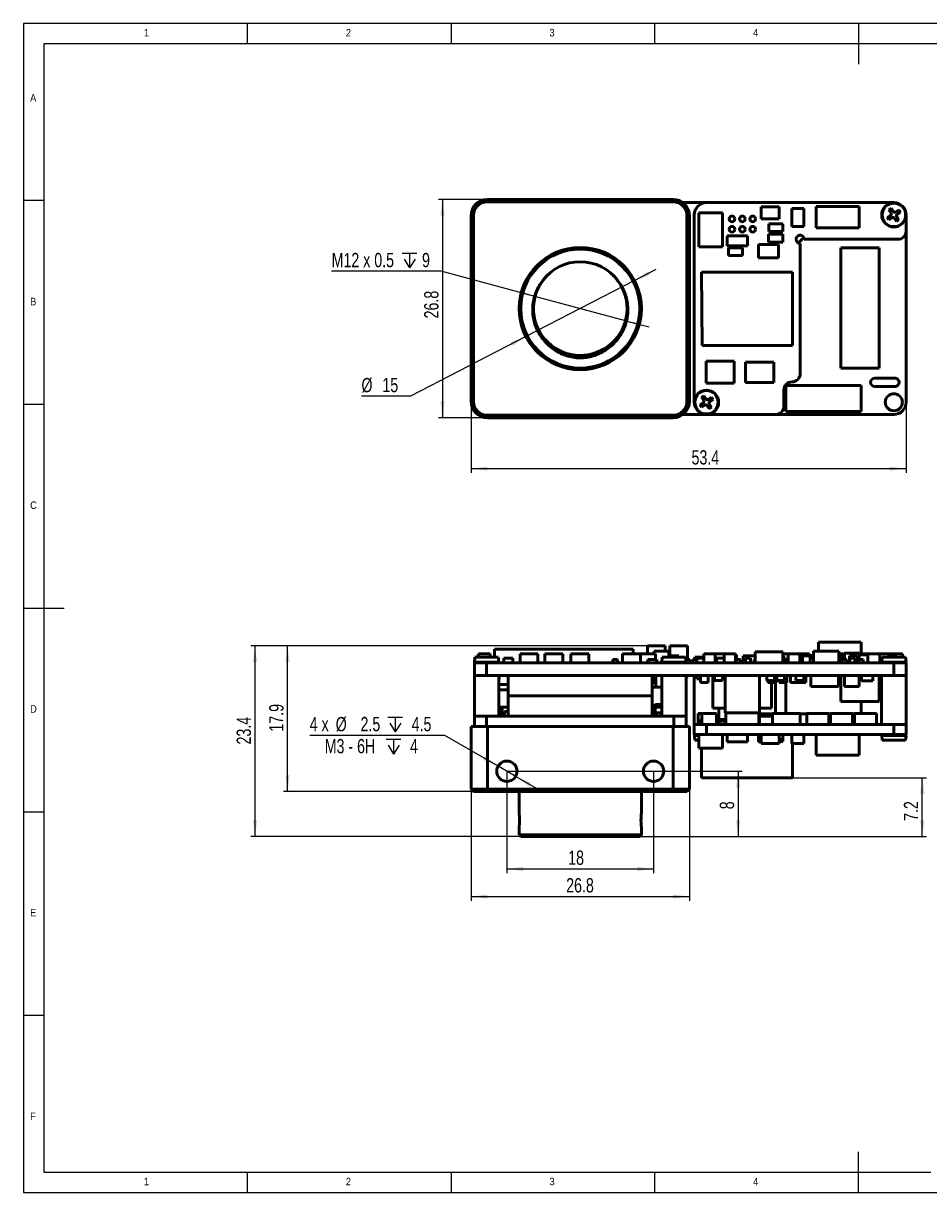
# Model space of a CAD drawing. Header units: millimetres. Extents: x 2 to 208, y 2 to 146.
# Tile 1 of 9: x 2 to 114, y 2 to 146. Entities that reach past the tile are written whole.
import ezdxf

# ---------------------------------------------------------------- set-up
doc = ezdxf.new("R2010")
doc.units = ezdxf.units.MM
doc.header["$LTSCALE"] = 0.5
doc.layers.add('DIM', color=82, linetype='Continuous')
doc.layers.add('TEXT', color=5, linetype='Continuous')
doc.layers.add('SOL', color=7, linetype='Continuous', lineweight=50)
doc.styles.add('SLDTEXTSTYLE1', font='GOTHIC.TTF', dxfattribs={"width": 0.913})
doc.styles.add('SLDTEXTSTYLE4', font='ARIALNI.TTF', dxfattribs={"width": 0.87})
doc.styles.add('SLDTEXTSTYLE5', font='ARIALN.TTF', dxfattribs={"width": 0.87})
doc.dimstyles.new('SLDDIMSTYLE0', dxfattribs={"dimtxt": 1.75, "dimasz": 2, "dimexe": 0, "dimexo": 0.0625, "dimgap": 0.4375, "dimtad": 2, "dimrnd": 1e-09, "dimzin": 12, "dimdsep": 46, "dimtxsty": 'SLDTEXTSTYLE4', "dimsah": 1, "dimcen": 0.09, "dimadec": 0, "dimazin": 3, "dimtfac": 1, "dimtofl": 0, "dimtmove": 0, "dimatfit": 3, "dimfxl": 1, "dimfrac": 2, "dimtolj": 1, "dimtzin": 12, "dimarcsym": 0})
doc.dimstyles.new('SLDDIMSTYLE1', dxfattribs={"dimtxt": 1.75, "dimasz": 2, "dimexe": 0, "dimexo": 0.0625, "dimgap": 0.4375, "dimtad": 0, "dimtih": 1, "dimtoh": 1, "dimdec": 1, "dimrnd": 1e-09, "dimzin": 12, "dimdsep": 46, "dimtxsty": 'SLDTEXTSTYLE4', "dimsah": 1, "dimcen": 0, "dimadec": 0, "dimazin": 3, "dimtfac": 1, "dimtmove": 0, "dimatfit": 3, "dimfxl": 1, "dimfrac": 2, "dimtolj": 1, "dimtzin": 12, "dimarcsym": 0})
doc.dimstyles.new('SLDDIMSTYLE2', dxfattribs={"dimtxt": 1.75, "dimasz": 2, "dimexe": 0, "dimexo": 0.0625, "dimgap": 0.4375, "dimtad": 2, "dimdec": 1, "dimrnd": 1e-09, "dimzin": 12, "dimdsep": 46, "dimtxsty": 'SLDTEXTSTYLE4', "dimsah": 1, "dimcen": 0.09, "dimadec": 0, "dimazin": 3, "dimtfac": 1, "dimtdec": 1, "dimtofl": 0, "dimtmove": 0, "dimatfit": 3, "dimfxl": 1, "dimfrac": 2, "dimtolj": 1, "dimtzin": 12, "dimarcsym": 0})
doc.dimstyles.new('SLDDIMSTYLE4', dxfattribs={"dimtxt": 1.75, "dimasz": 2, "dimexe": 0, "dimexo": 0.0625, "dimgap": 0.4375, "dimtad": 0, "dimtih": 1, "dimtoh": 1, "dimdec": 6, "dimrnd": 1e-09, "dimzin": 12, "dimdsep": 46, "dimtxsty": 'SLDTEXTSTYLE4', "dimsah": 1, "dimcen": 0, "dimadec": 0, "dimazin": 3, "dimtfac": 1, "dimtmove": 0, "dimatfit": 3, "dimfxl": 1, "dimfrac": 2, "dimtolj": 1, "dimtzin": 12, "dimarcsym": 0})
doc.dimstyles.new('SLDDIMSTYLE5', dxfattribs={"dimtxt": 1.75, "dimasz": 2, "dimexe": 0, "dimexo": 0.0625, "dimgap": 0.4375, "dimtad": 0, "dimtih": 1, "dimtoh": 1, "dimrnd": 1e-09, "dimzin": 12, "dimdsep": 46, "dimtxsty": 'SLDTEXTSTYLE4', "dimsah": 1, "dimcen": 0, "dimadec": 0, "dimazin": 3, "dimtfac": 1, "dimtmove": 0, "dimatfit": 3, "dimfxl": 1, "dimfrac": 2, "dimtolj": 1, "dimtzin": 12, "dimarcsym": 0})

# ---------------------------------------------------------------- blocks, each defined once
blk = doc.blocks.new('_D')
at = {"layer": 'DIM'}
for p, q in [((57.46, 52.01), (57.46, 38.33)), ((84.26, 52.01), (84.26, 38.33)), ((57.46, 38.83), (84.26, 38.83))]:
    blk.add_line(p, q, dxfattribs=at)
for points in [[(57.46, 38.83), (59.46, 38.58), (59.46, 39.08)], [(84.26, 38.83), (82.26, 39.08), (82.26, 38.58)]]:
    blk.add_solid(points, dxfattribs=at)
at = {"layer": 'DIM', "insert": (69.13, 41.09), "char_height": 1.75, "attachment_point": 1, "style": 'SLDTEXTSTYLE5'}
blk.add_mtext('26.8', dxfattribs=at)
blk = doc.blocks.new('SW_SYMBOL_HOLE_DEPTH')
at = {"layer": 'DIM', "color": 0}
for p, q in [((0, 437.5), (400, 437.5)), ((200, 437.5), (200, 37.5)), ((50, 277.5), (200, 37.5)), ((350, 277.5), (200, 37.5))]:
    blk.add_line(p, q, dxfattribs=at)
blk = doc.blocks.new('_D_1')
at = {"layer": 'DIM'}
for p, q in [((54.22, 58.62), (37.65, 58.62)), ((60.78, 54.84), (54.22, 58.62)), ((62.94, 53.59), (60.78, 54.84)), ((62.94, 53.59), (65.54, 52.09))]:
    blk.add_line(p, q, dxfattribs=at)
for points in [[(60.78, 54.84), (59.17, 56.05), (58.92, 55.62)], [(62.94, 53.59), (64.55, 52.37), (64.8, 52.8)]]:
    blk.add_solid(points, dxfattribs=at)
at = {"layer": 'DIM', "xscale": 0.0045117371, "yscale": 0.0045117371, "zscale": 0.0045117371}
for p in [(47.24, 58.87), (47.05, 56.16)]:
    blk.add_blockref('SW_SYMBOL_HOLE_DEPTH', p, dxfattribs=at)
at = {"layer": 'DIM', "char_height": 1.75, "attachment_point": 1, "style": 'SLDTEXTSTYLE5'}
for s, insert in [('4 x ', (37.65, 60.88)), ('%%c', (40.84, 60.87)), (' 2.5 ', (43.4, 60.88)), (' 4.5', (49.68, 60.88)), ('M3 - 6H ', (39.49, 58.17)), (' 4', (49.48, 58.17))]:
    blk.add_mtext(s, dxfattribs=dict(at, insert=insert))
blk = doc.blocks.new('_D_2')
at = {"layer": 'DIM'}
for p, q in [((61.86, 54.21), (90.75, 54.21)), ((90.25, 54.21), (90.25, 46.21)), ((78.16, 46.21), (90.75, 46.21))]:
    blk.add_line(p, q, dxfattribs=at)
for points in [[(90.25, 54.21), (90, 52.21), (90.5, 52.21)], [(90.25, 46.21), (90.5, 48.21), (90, 48.21)]]:
    blk.add_solid(points, dxfattribs=at)
at = {"layer": 'DIM', "insert": (87.99, 49.55), "char_height": 1.75, "attachment_point": 1, "rotation": 90, "style": 'SLDTEXTSTYLE5'}
blk.add_mtext('8', dxfattribs=at)
blk = doc.blocks.new('_D_3')
at = {"layer": 'DIM'}
for p, q in [((61.86, 54.21), (61.86, 41.72)), ((79.86, 54.21), (79.86, 41.72)), ((61.86, 42.22), (79.86, 42.22))]:
    blk.add_line(p, q, dxfattribs=at)
for points in [[(61.86, 42.22), (63.86, 41.97), (63.86, 42.47)], [(79.86, 42.22), (77.86, 42.47), (77.86, 41.97)]]:
    blk.add_solid(points, dxfattribs=at)
at = {"layer": 'DIM', "insert": (69.38, 44.48), "char_height": 1.75, "attachment_point": 1, "style": 'SLDTEXTSTYLE5'}
blk.add_mtext('18', dxfattribs=at)
blk = doc.blocks.new('_D_4')
at = {"layer": 'DIM'}
for p, q in [((79.12, 69.61), (34.43, 69.61)), ((34.93, 51.71), (34.93, 69.61)), ((59.46, 51.71), (34.43, 51.71))]:
    blk.add_line(p, q, dxfattribs=at)
for points in [[(34.93, 69.61), (34.68, 67.61), (35.18, 67.61)], [(34.93, 51.71), (35.18, 53.71), (34.68, 53.71)]]:
    blk.add_solid(points, dxfattribs=at)
at = {"layer": 'DIM', "insert": (32.68, 59.08), "char_height": 1.75, "attachment_point": 1, "rotation": 90, "style": 'SLDTEXTSTYLE5'}
blk.add_mtext('17.9', dxfattribs=at)
blk = doc.blocks.new('_D_5')
at = {"layer": 'DIM'}
for p, q in [((79.12, 69.61), (30.44, 69.61)), ((30.94, 46.21), (30.94, 69.61)), ((63.56, 46.21), (30.44, 46.21))]:
    blk.add_line(p, q, dxfattribs=at)
for points in [[(30.94, 69.61), (30.69, 67.61), (31.19, 67.61)], [(30.94, 46.21), (31.19, 48.21), (30.69, 48.21)]]:
    blk.add_solid(points, dxfattribs=at)
at = {"layer": 'DIM', "insert": (28.68, 57.5), "char_height": 1.75, "attachment_point": 1, "rotation": 90, "style": 'SLDTEXTSTYLE5'}
blk.add_mtext('23.4', dxfattribs=at)
blk = doc.blocks.new('_D_6')
at = {"layer": 'DIM'}
for p, q in [((96.91, 53.42), (113.35, 53.42)), ((112.85, 46.21), (112.85, 53.42)), ((78.16, 46.21), (113.35, 46.21))]:
    blk.add_line(p, q, dxfattribs=at)
for points in [[(112.85, 53.42), (112.6, 51.42), (113.1, 51.42)], [(112.85, 46.21), (113.1, 48.21), (112.6, 48.21)]]:
    blk.add_solid(points, dxfattribs=at)
at = {"layer": 'DIM', "insert": (110.59, 48.12), "char_height": 1.75, "attachment_point": 1, "rotation": 90, "style": 'SLDTEXTSTYLE5'}
blk.add_mtext('7.2', dxfattribs=at)
blk = doc.blocks.new('_D_10')
at = {"layer": 'DIM'}
for p, q in [((59.46, 124.4), (53.45, 124.4)), ((53.95, 124.4), (53.95, 97.6)), ((59.46, 97.6), (53.45, 97.6))]:
    blk.add_line(p, q, dxfattribs=at)
for points in [[(53.95, 124.4), (53.7, 122.4), (54.2, 122.4)], [(53.95, 97.6), (54.2, 99.6), (53.7, 99.6)]]:
    blk.add_solid(points, dxfattribs=at)
at = {"layer": 'DIM', "insert": (51.7, 109.79), "char_height": 1.75, "attachment_point": 1, "rotation": 90, "style": 'SLDTEXTSTYLE5'}
blk.add_mtext('26.8', dxfattribs=at)
blk = doc.blocks.new('_D_11')
at = {"layer": 'DIM'}
for p, q in [((53.78, 115.57), (40.34, 115.57)), ((65.3, 112.49), (53.78, 115.57)), ((76.41, 109.51), (65.3, 112.49)), ((76.41, 109.51), (79.31, 108.74))]:
    blk.add_line(p, q, dxfattribs=at)
for start, end in [(143.0889, 169.9728), (340.0333, 36.5)]:
    blk.add_arc((70.86, 111), 5.75, start, end, dxfattribs=at)
for points in [[(65.3, 112.49), (63.44, 113.25), (63.31, 112.76)], [(76.41, 109.51), (78.28, 108.75), (78.41, 109.24)]]:
    blk.add_solid(points, dxfattribs=at)
at = {"layer": 'DIM', "xscale": 0.0045117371, "yscale": 0.0045117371, "zscale": 0.0045117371}
blk.add_blockref('SW_SYMBOL_HOLE_DEPTH', (49, 115.82), dxfattribs=at)
at = {"layer": 'DIM', "char_height": 1.75, "attachment_point": 1, "style": 'SLDTEXTSTYLE5'}
for s, insert in [('M12 x 0.5', (40.34, 117.83)), ('9', (51.44, 117.83))]:
    blk.add_mtext(s, dxfattribs=dict(at, insert=insert))
blk = doc.blocks.new('_D_12')
at = {"layer": 'DIM'}
for p, q in [((77.52, 114.44), (80.19, 115.82)), ((77.52, 114.44), (64.19, 107.56)), ((64.19, 107.56), (50.01, 100.23)), ((50.01, 100.23), (44, 100.23))]:
    blk.add_line(p, q, dxfattribs=at)
for points in [[(77.52, 114.44), (79.41, 115.14), (79.18, 115.58)], [(64.19, 107.56), (62.3, 106.86), (62.53, 106.42)]]:
    blk.add_solid(points, dxfattribs=at)
at = {"layer": 'DIM', "char_height": 1.75, "attachment_point": 1, "style": 'SLDTEXTSTYLE5'}
for s, insert in [('%%c', (44, 102.48)), ('15', (46.57, 102.49))]:
    blk.add_mtext(s, dxfattribs=dict(at, insert=insert))
blk = doc.blocks.new('_D_13')
at = {"layer": 'DIM'}
for p, q in [((57.46, 99.6), (57.46, 90.85)), ((110.86, 99.5), (110.86, 90.85)), ((110.86, 91.35), (57.46, 91.35))]:
    blk.add_line(p, q, dxfattribs=at)
for points in [[(57.46, 91.35), (59.46, 91.1), (59.46, 91.6)], [(110.86, 91.35), (108.86, 91.6), (108.86, 91.1)]]:
    blk.add_solid(points, dxfattribs=at)
at = {"layer": 'DIM', "insert": (84.52, 93.61), "char_height": 1.75, "attachment_point": 1, "style": 'SLDTEXTSTYLE5'}
blk.add_mtext('53.4', dxfattribs=at)

msp = doc.modelspace()

# ---------------------------------------------------------------- linework, layer by layer
at = {"layer": 'SOL'}
for p, q in [((59.4578616, 124.399495), (59.4578616, 124.099495)), ((59.4578616, 124.399495), (82.2578616, 124.399495)), ((82.2578616, 124.099495), (59.4578616, 124.099495)), ((82.2578616, 124.399495), (82.2578616, 124.099495)), ((86.3567061, 123.999495), (83.4578616, 123.999495)), ((86.3578616, 123.999495), (109.3578616, 123.999495)), ((93.05746, 122.0172969), (93.05746, 123.4672965)), ((93.05746, 123.4672965), (95.2574606, 123.4672965)), ((95.2574606, 123.4672965), (95.2574606, 122.0172969)), ((99.8343617, 123.5296952), (105.0921617, 123.5296952)), ((99.8343617, 120.8880952), (99.8343617, 123.5296952)), ((105.0921617, 123.5296952), (105.0921617, 120.8880952)), ((57.4578616, 99.599495), (57.4578616, 122.399495)), ((57.4578616, 122.399495), (57.7578616, 122.399495)), ((57.7578616, 122.399495), (57.7578616, 99.599495)), ((83.9578616, 99.599495), (83.9578616, 122.399495)), ((84.2578616, 122.399495), (83.9578616, 122.399495)), ((84.2578616, 122.399495), (84.2578616, 99.599495)), ((84.8578616, 99.499495), (84.8578616, 122.499495)), ((85.4176657, 118.5594978), (85.4176657, 122.7594996)), ((85.4176657, 122.7594996), (88.317665, 122.7594996)), ((88.317665, 122.7594996), (88.317665, 118.5594978)), ((95.2574606, 122.0172969), (93.05746, 122.0172969)), ((96.8360631, 123.2834935), (98.2860627, 123.2834935)), ((96.8360631, 121.0834928), (96.8360631, 123.2834935)), ((98.2860627, 123.2834935), (98.2860627, 121.0834928)), ((108.5532874, 122.1769113), (108.9551285, 122.4394445)), ((108.7392484, 121.8922738), (108.5532874, 122.1769113)), ((109.1410895, 122.154807), (108.7392484, 121.8922738)), ((108.7506403, 123.1181083), (109.0352778, 123.3040693)), ((109.0131735, 122.7162671), (108.7506403, 123.1181083)), ((108.9422511, 122.0249007), (108.7562901, 122.3095382)), ((108.8832673, 122.9151056), (109.1679047, 123.1010666)), ((109.0352778, 123.3040693), (109.297811, 122.9022281)), ((109.6804454, 121.6949208), (109.4179122, 122.096762)), ((109.832456, 122.0838845), (109.5478185, 121.8979235)), ((109.5746337, 122.8441831), (109.9764748, 123.1067163)), ((109.7025497, 122.282723), (109.9650829, 121.8808818)), ((110.1624359, 122.8220788), (109.7605947, 122.5595456)), ((109.7734721, 122.9740894), (109.9594331, 122.6894519)), ((109.9764748, 123.1067163), (110.1624359, 122.8220788)), ((110.8578616, 122.499495), (110.8578616, 120.499495)), ((94.018664, 121.3884968), (94.018664, 120.4384962)), ((95.7186657, 121.3884968), (94.018664, 121.3884968)), ((95.7186657, 120.4384962), (95.7186657, 121.3884968)), ((98.2860627, 121.0834928), (96.8360631, 121.0834928)), ((105.0921617, 120.8880952), (99.8343617, 120.8880952)), ((109.9650829, 121.8808818), (109.6804454, 121.6949208)), ((88.8942614, 119.9382959), (91.3942615, 119.9382959)), ((88.8942614, 118.6882958), (88.8942614, 119.9382959)), ((91.3942615, 119.9382959), (91.3942615, 118.6882958)), ((93.9682594, 119.1684957), (93.9682594, 120.1184964)), ((93.9682594, 120.1184964), (95.7182585, 120.1184964)), ((95.7182585, 119.1684957), (93.9682594, 119.1684957)), ((94.018664, 120.4384962), (95.7186657, 120.4384962)), ((95.7182585, 120.1184964), (95.7182585, 119.1684957)), ((97.6386783, 119.04994), (98.3074167, 119.7186784)), ((109.8578616, 119.499495), (98.3578616, 119.499495)), ((110.8578616, 99.499495), (110.8578616, 120.499495)), ((88.317665, 118.5594978), (85.4176657, 118.5594978)), ((91.3942615, 118.6882958), (88.8942614, 118.6882958)), ((90.7656627, 118.4420971), (89.0656611, 118.4420971)), ((89.0656611, 118.4420971), (89.0656611, 117.4920965)), ((90.7656627, 117.4920965), (90.7656627, 118.4420971)), ((92.7304621, 118.8432963), (95.1788646, 118.8432963)), ((92.7304621, 117.2432945), (92.7304621, 118.8432963)), ((95.1788646, 118.8432963), (95.1788646, 117.2432945)), ((97.8578616, 118.999495), (97.8578616, 102.999495)), ((102.8583765, 103.7011865), (102.8583778, 118.4511843)), ((102.8583778, 118.4511843), (107.5562944, 118.4511849)), ((107.5562944, 118.4511849), (107.5562944, 103.7030839)), ((89.0656611, 117.4920965), (90.7656627, 117.4920965)), ((95.1788646, 117.2432945), (92.7304621, 117.2432945)), ((85.755462, 115.4816965), (96.906062, 115.4562965)), ((85.806262, 106.4646965), (85.755462, 115.4816965)), ((96.906062, 115.4562965), (96.906062, 106.4646965)), ((96.906062, 106.4646965), (85.806262, 106.4646965)), ((86.3360622, 104.5596923), (86.3360622, 101.8596927)), ((89.7360605, 104.5596923), (86.3360622, 104.5596923)), ((89.7360605, 101.8596927), (89.7360605, 104.5596923)), ((91.160259, 104.4288942), (91.160259, 101.9396942)), ((91.160259, 104.4288942), (94.640059, 104.4288942)), ((94.640059, 104.4288942), (94.640059, 101.9396942)), ((107.5581918, 103.7011865), (102.8583765, 103.7011865)), ((107.5562944, 103.7030839), (107.5581918, 103.7011865)), ((91.160259, 101.9396942), (94.640059, 101.9396942)), ((109.5083777, 102.4499861), (107.0083776, 102.4499861)), ((86.3360622, 101.8596927), (89.7360605, 101.8596927)), ((95.8578616, 100.999495), (95.8578616, 98.999495)), ((96.1009764, 101.5463862), (96.1009764, 98.346385)), ((105.3509757, 101.5463862), (96.1009764, 101.5463862)), ((105.3509757, 98.346385), (105.3509757, 101.5463862)), ((107.0083776, 101.4499881), (109.5083777, 101.4499881)), ((57.7578616, 99.599495), (57.4578616, 99.599495)), ((83.9578616, 99.599495), (84.2578616, 99.599495)), ((85.5532874, 99.1769113), (85.9551285, 99.4394445)), ((85.7392484, 98.8922738), (85.5532874, 99.1769113)), ((86.1410895, 99.154807), (85.7392484, 98.8922738)), ((85.7506403, 100.1181083), (86.0352778, 100.3040693)), ((86.0131735, 99.7162671), (85.7506403, 100.1181083)), ((85.9422511, 99.0249007), (85.7562901, 99.3095382)), ((85.8832673, 99.9151056), (86.1679047, 100.1010666)), ((86.0352778, 100.3040693), (86.297811, 99.9022281)), ((86.6804454, 98.6949208), (86.4179122, 99.096762)), ((86.832456, 99.0838845), (86.5478185, 98.8979235)), ((86.5746337, 99.8441831), (86.9764748, 100.1067163)), ((86.7025497, 99.282723), (86.9650829, 98.8808818)), ((87.1624359, 99.8220788), (86.7605947, 99.5595456)), ((86.7734721, 99.9740894), (86.9594331, 99.6894519)), ((86.9764748, 100.1067163), (87.1624359, 99.8220788)), ((59.4578616, 97.899495), (82.2578616, 97.899495)), ((59.4578616, 97.899495), (59.4578616, 97.599495)), ((82.2578616, 97.599495), (59.4578616, 97.599495)), ((82.2578616, 97.899495), (82.2578616, 97.599495)), ((83.4578616, 97.999495), (86.3567126, 97.999495)), ((94.8578616, 97.999495), (86.3578616, 97.999495)), ((86.9650829, 98.8808818), (86.6804454, 98.6949208)), ((94.8578616, 97.999495), (109.3578616, 97.999495)), ((96.1009764, 98.346385), (105.3509757, 98.346385)), ((77.3536564, 69.2097406), (60.3500556, 69.2097406)), ((60.3500556, 69.2097406), (60.3500556, 68.2097414)), ((77.3536564, 69.2097406), (77.3536564, 68.6097418)), ((79.1152061, 69.6097423), (79.1152061, 68.6097418)), ((81.2996061, 69.6097423), (79.1152061, 69.6097423)), ((81.7305911, 68.9597411), (79.9305896, 68.9597411)), ((79.9305896, 68.9597411), (79.9305896, 68.6097418)), ((81.2996061, 68.9597411), (81.2996061, 69.6097423)), ((81.7305911, 68.9597411), (81.7305911, 68.2097414)), ((84.0441664, 69.6097423), (81.8597664, 69.6097423)), ((81.8597664, 69.6097423), (81.8597664, 68.2097414)), ((84.0441664, 67.9097406), (84.0441664, 69.6097423)), ((102.5811742, 68.9597411), (99.4811753, 68.9597411)), ((99.4811753, 68.9597411), (99.4811753, 67.5097414)), ((105.3460775, 70.0497414), (100.0882775, 70.0497414)), ((100.0882775, 70.0497414), (100.0882775, 68.9597411)), ((102.5811742, 68.9597411), (102.5811742, 67.5097414)), ((105.3460775, 68.6097418), (105.3460775, 70.0497414)), ((57.8578616, 67.5097414), (57.8578616, 65.9634148)), ((59.3578616, 67.5097414), (57.8578616, 67.5097414)), ((57.9191037, 68.2097414), (57.867373, 67.618457)), ((57.867373, 67.618457), (60.8483502, 67.618457)), ((60.7966195, 68.2097414), (57.9191037, 68.2097414)), ((58.3502461, 68.3597423), (58.157756, 68.3597423)), ((58.157756, 68.3597423), (58.157756, 68.2097414)), ((59.8002458, 68.6097418), (58.3502461, 68.6097418)), ((58.3502461, 68.6097418), (58.3502461, 68.2097414)), ((59.3578616, 65.9634148), (59.3578616, 67.5097414)), ((109.3578616, 67.5097414), (59.3578616, 67.5097414)), ((59.8002458, 68.6097418), (59.8002458, 68.2097414)), ((60.8483502, 67.618457), (60.7966195, 68.2097414)), ((61.4747481, 68.1097402), (62.5747459, 68.1097402)), ((61.4747481, 67.5097414), (61.4747481, 68.1097402)), ((62.5747459, 68.1097402), (62.5747459, 67.5097414)), ((65.6716528, 68.6097418), (63.4716522, 68.6097418)), ((63.4716522, 68.6097418), (63.4716522, 67.5097414)), ((65.6716528, 68.6097418), (65.6716528, 67.5097414)), ((68.7030631, 68.6097418), (66.5030624, 68.6097418)), ((66.5030624, 68.6097418), (66.5030624, 67.5097414)), ((68.7030631, 68.6097418), (68.7030631, 67.5097414)), ((71.8924628, 68.6097418), (69.6924621, 68.6097418)), ((69.6924621, 68.6097418), (69.6924621, 67.5097414)), ((71.8924628, 68.6097418), (71.8924628, 67.5097414)), ((75.4494794, 67.9097406), (74.8494806, 67.9097406)), ((74.8494806, 67.5097414), (74.8494806, 67.9097406)), ((75.4494794, 67.9097406), (75.4494794, 67.5097414)), ((78.2465811, 68.6097418), (76.0465805, 68.6097418)), ((76.0465805, 68.6097418), (76.0465805, 67.5097414)), ((80.0815929, 68.6097418), (78.2465811, 68.6097418)), ((78.2465811, 68.6097418), (78.2465811, 67.5097414)), ((80.2596748, 67.9097406), (79.159677, 67.9097406)), ((79.159677, 67.9097406), (79.159677, 67.5097414)), ((80.0815929, 67.9097406), (80.0815929, 68.6097418)), ((80.0815942, 68.6097418), (80.0815929, 68.6097418)), ((80.0815942, 68.6097418), (80.0815946, 67.9097406)), ((80.2596748, 67.9097406), (80.2596748, 67.5097414)), ((80.9191037, 68.2097414), (80.867373, 67.618457)), ((80.867373, 67.618457), (83.8483502, 67.618457)), ((83.7966195, 68.2097414), (80.9191037, 68.2097414)), ((82.94382, 68.3597423), (81.9938194, 68.3597423)), ((81.9938194, 68.3597423), (81.9938194, 68.2097414)), ((82.94382, 68.3597423), (82.94382, 68.2097414)), ((83.8483502, 67.618457), (83.7966195, 68.2097414)), ((84.325372, 67.9097406), (83.8228662, 67.9097406)), ((84.325372, 67.9097406), (84.325372, 67.5097414)), ((85.1547179, 67.9097406), (84.6673364, 67.9097406)), ((84.6673364, 67.5097414), (84.6673364, 67.9097406)), ((84.9191037, 68.2097414), (84.892857, 67.9097406)), ((86.0378501, 68.2097414), (84.9191037, 68.2097414)), ((85.1547179, 68.1097402), (86.0378501, 68.1097402)), ((85.1547179, 67.5097414), (85.1547179, 68.1097402)), ((87.4378524, 68.6097418), (86.0378501, 68.6097418)), ((86.0378501, 68.6097418), (86.0378501, 67.5097414)), ((87.4378524, 68.6097418), (87.4378524, 67.5097414)), ((87.4378524, 68.6097418), (88.517224, 68.6097418)), ((87.4378524, 68.1097402), (87.5875792, 68.1097402)), ((87.5875792, 68.1097402), (88.517224, 68.1097402)), ((87.5875792, 67.5097414), (87.5875792, 68.1097402)), ((89.9172263, 68.6097418), (88.517224, 68.6097418)), ((88.517224, 68.6097418), (88.517224, 67.5097414)), ((89.9172263, 68.6097418), (89.9172263, 67.5097414)), ((90.0346151, 68.509742), (89.9172263, 68.509742)), ((89.9457788, 67.9097406), (89.9172263, 67.9097406)), ((89.9457788, 67.8097408), (89.9172263, 67.8097408)), ((89.9457788, 67.5097414), (89.9457788, 67.9097406)), ((90.5457776, 67.9097406), (89.9457788, 67.9097406)), ((90.0346151, 67.9097406), (90.0346151, 68.509742)), ((90.5457776, 67.9097406), (90.5457776, 67.5097414)), ((90.8845769, 68.3597423), (90.869977, 68.3597423)), ((90.869977, 68.3597423), (90.869977, 67.5097414)), ((92.3345325, 68.3597423), (90.8845769, 68.3597423)), ((90.8845769, 68.3597423), (90.8845769, 67.5097414)), ((91.140397, 67.5097414), (91.140397, 68.1097402)), ((91.140397, 68.1097402), (91.7403958, 68.1097402)), ((91.7403958, 67.5097414), (91.7403958, 68.1097402)), ((92.3345325, 67.9097406), (92.2035798, 67.9097406)), ((92.2035798, 67.5097414), (92.2035798, 67.9097406)), ((92.3345325, 68.8597413), (92.3345325, 67.5097414)), ((95.7345308, 68.8597413), (92.3345325, 68.8597413)), ((95.7345308, 68.8597413), (95.7345308, 67.5097414)), ((95.745977, 68.509742), (95.7345308, 68.509742)), ((95.8591771, 68.3597423), (95.7345308, 68.3597423)), ((95.7345784, 67.9097406), (95.7345308, 67.9097406)), ((95.7345784, 67.9097406), (95.7345784, 67.5097414)), ((95.745977, 68.6097418), (95.745977, 68.3597423)), ((95.745977, 68.6097418), (96.3645856, 68.6097418)), ((95.8591771, 68.3597423), (95.8591771, 67.5097414)), ((95.8699772, 68.3597423), (95.8591771, 68.3597423)), ((95.8699772, 68.3597423), (95.8699772, 67.5097414)), ((95.9813779, 67.9097406), (95.8699772, 67.9097406)), ((96.1959848, 67.9097406), (95.9813779, 67.9097406)), ((95.9813779, 67.9097406), (95.9813779, 67.5097414)), ((96.1959848, 67.5097414), (96.1959848, 68.1097402)), ((96.1959848, 68.1097402), (96.3645856, 68.1097402)), ((96.3645856, 68.6097418), (96.3645856, 67.5097414)), ((97.8145852, 68.6097418), (96.3645856, 68.6097418)), ((99.0165752, 68.6097418), (97.8145852, 68.6097418)), ((97.8145852, 68.6097418), (97.8145852, 67.5097414)), ((98.1413108, 68.3597423), (97.8145852, 68.3597423)), ((98.1413108, 67.9097406), (97.8145852, 67.9097406)), ((99.0913115, 68.3597423), (98.1413108, 68.3597423)), ((98.1413108, 68.3597423), (98.1413108, 67.5097414)), ((99.0165765, 68.6097418), (99.0165752, 68.6097418)), ((99.0165752, 68.3597423), (99.0165752, 68.6097418)), ((99.0165765, 68.6097418), (99.0165766, 68.3597423)), ((99.4811753, 68.4097422), (99.0165766, 68.4097422)), ((99.0913115, 68.3597423), (99.0913115, 67.5097414)), ((99.0913115, 68.1097402), (99.4811753, 68.1097402)), ((102.7503768, 68.6097418), (102.5811742, 68.6097418)), ((102.7503768, 68.6097418), (103.2903766, 68.6097418)), ((102.7503768, 68.6097418), (102.7503768, 67.5097414)), ((102.9781541, 67.5097414), (102.9781541, 67.9097406)), ((103.5781529, 67.9097406), (102.9781541, 67.9097406)), ((103.2903766, 68.509742), (103.047378, 68.509742)), ((103.047378, 68.509742), (103.047378, 67.9097406)), ((103.2903766, 68.6997416), (105.0903781, 68.6997416)), ((103.2903766, 68.6997416), (103.2903766, 67.9097406)), ((103.5781529, 67.9097406), (103.5781529, 67.5097414)), ((104.8583765, 68.3597423), (103.9083759, 68.3597423)), ((103.9083759, 68.3597423), (103.9083759, 67.5097414)), ((103.9582052, 68.1097402), (104.558204, 68.1097402)), ((103.9582052, 67.5097414), (103.9582052, 68.1097402)), ((104.558204, 67.5097414), (104.558204, 68.1097402)), ((104.8583765, 68.3597423), (104.8583765, 67.5097414)), ((104.9685602, 67.5097414), (104.9685602, 67.9097406)), ((105.568559, 67.9097406), (104.9685602, 67.9097406)), ((105.0903781, 68.6997416), (105.0903781, 67.9097406)), ((106.146178, 68.509742), (105.0903781, 68.509742)), ((106.1770532, 68.6097418), (105.1163766, 68.6097418)), ((105.1163766, 68.6097418), (105.1163766, 68.509742)), ((105.568559, 67.9097406), (105.568559, 67.5097414)), ((106.146178, 68.509742), (106.146178, 67.5097414)), ((106.1770532, 68.6097418), (106.1770532, 67.5097414)), ((107.6270528, 68.6097418), (106.1770532, 68.6097418)), ((107.6270528, 68.6097418), (110.413976, 68.6097418)), ((107.6270528, 68.6097418), (107.6270528, 67.5097414)), ((107.6270528, 68.1097402), (107.9103547, 68.1097402)), ((107.9191037, 68.2097414), (107.867373, 67.618457)), ((107.867373, 67.618457), (110.8483502, 67.618457)), ((107.9153755, 67.5240928), (107.9153755, 67.5097414)), ((110.7966195, 68.2097414), (107.9191037, 68.2097414)), ((108.5899183, 68.2897423), (108.5899183, 68.2097414)), ((108.5899259, 68.2897423), (108.5899183, 68.2897423)), ((108.5899259, 68.2097414), (108.5899259, 68.2897423)), ((109.7075386, 68.2897423), (108.5899259, 68.2897423)), ((109.3578616, 67.5097414), (109.3578616, 65.9634148)), ((110.8578616, 67.5097414), (109.3578616, 67.5097414)), ((109.7075386, 68.2897423), (109.7075386, 68.2097414)), ((110.413976, 68.2097414), (110.413976, 68.6097418)), ((110.8483502, 67.618457), (110.7966195, 68.2097414)), ((110.8578616, 65.9634148), (110.8578616, 67.5097414)), ((57.8578616, 65.9634148), (57.8578616, 60.9634148)), ((57.8578616, 65.9634148), (59.3578616, 65.9634148)), ((109.3578616, 65.9634148), (59.3578616, 65.9634148)), ((60.8578616, 60.9634148), (60.8578616, 65.9634148)), ((60.8578616, 65.5634166), (60.9185035, 65.5634166)), ((60.8578616, 64.8634159), (62.0078621, 64.8634159)), ((60.9185035, 65.9634158), (60.9185035, 65.5634166)), ((62.0078621, 63.4634158), (62.0078621, 65.9634168)), ((79.6798587, 65.9634168), (79.6798587, 63.4634158)), ((79.6798587, 65.5634166), (79.7953999, 65.5634166)), ((79.7560557, 65.1134149), (79.7560557, 65.5634166)), ((79.7560557, 65.1134149), (80.1218003, 65.1134149)), ((79.7953999, 65.9634158), (79.7953999, 65.5634166)), ((80.1218003, 65.9634163), (80.1218003, 64.5134167)), ((80.8578616, 65.9634148), (80.8578616, 60.9634148)), ((83.8578616, 60.9634148), (83.8578616, 65.9634148)), ((83.8578616, 65.7094158), (83.9443841, 65.7094158)), ((83.9443841, 65.9634158), (83.9443841, 65.7094158)), ((84.8578616, 65.9634148), (84.8578616, 59.9634148)), ((85.1720742, 65.5634166), (85.1720742, 65.9634158)), ((85.1720742, 65.5634166), (85.6305763, 65.5634166)), ((85.6305763, 65.9634157), (85.6305763, 65.1134149)), ((85.6305763, 65.1134149), (86.5805769, 65.1134149)), ((86.5805769, 65.9634157), (86.5805769, 65.1134149)), ((87.1215755, 61.9634181), (87.1215755, 65.9634178)), ((87.3577758, 65.9634159), (87.3577758, 65.3634171)), ((88.3077765, 65.3634171), (87.3577758, 65.3634171)), ((88.3077765, 65.9634159), (88.3077765, 65.3634171)), ((88.6577783, 61.3634168), (88.6577783, 65.9634178)), ((92.8577801, 65.9634178), (92.8577801, 61.3634168)), ((93.7489769, 65.9634159), (93.7489769, 65.3634171)), ((94.6989775, 65.3634171), (93.7489769, 65.3634171)), ((93.8670913, 65.3634171), (93.8670913, 65.1134149)), ((93.8670913, 65.1134149), (94.817092, 65.1134149)), ((94.3351755, 65.1134149), (94.3351755, 61.9634181)), ((94.6989775, 65.9634159), (94.6989775, 65.3634171)), ((94.817092, 65.9634157), (94.817092, 65.1134149)), ((94.8353354, 65.9634177), (94.8353354, 61.3134133)), ((94.9878608, 65.9634159), (94.9878608, 65.3634171)), ((95.9378615, 65.3634171), (94.9878608, 65.3634171)), ((95.2703659, 65.3634171), (95.2703659, 65.1134149)), ((95.2703659, 65.1134149), (96.2203665, 65.1134149)), ((95.9378615, 65.9634159), (95.9378615, 65.3634171)), ((96.1009764, 61.3134133), (96.1009764, 65.1134149)), ((96.2203665, 65.9634157), (96.2203665, 65.1134149)), ((96.6571825, 65.9634157), (96.6571825, 65.1134149)), ((97.8946172, 65.1134149), (96.6571825, 65.1134149)), ((97.3399765, 65.9634159), (97.3399765, 65.3634171)), ((98.2899771, 65.3634171), (97.3399765, 65.3634171)), ((97.8946172, 65.3634171), (97.8946172, 65.1134149)), ((98.5663685, 65.1134149), (97.8946172, 65.1134149)), ((98.2899771, 65.9634159), (98.2899771, 65.3634171)), ((98.5663685, 65.1134149), (98.5663685, 65.9634157)), ((99.162978, 65.9634162), (99.162978, 64.6134163)), ((99.162978, 64.6134163), (102.5629763, 64.6134163)), ((102.5629763, 65.9634162), (102.5629763, 64.6134163)), ((102.8583778, 62.7634155), (102.8583778, 65.9634167)), ((103.3157768, 65.9634162), (103.3157768, 64.6134163)), ((105.1157782, 64.6134163), (103.3157768, 64.6134163)), ((105.1157782, 65.9634162), (105.1157782, 64.6134163)), ((105.3953769, 65.3134145), (105.3953769, 65.9634157)), ((105.3953769, 65.3134145), (106.7953792, 65.3134145)), ((106.7953792, 65.9634157), (106.7953792, 65.3134145)), ((107.5562944, 65.9634167), (107.5562944, 62.7634155)), ((107.5581918, 65.9634167), (107.5581918, 62.7634155)), ((107.8578616, 65.9634148), (107.8578616, 59.9634148)), ((109.3578616, 65.9634148), (110.8578616, 65.9634148)), ((110.8578616, 59.9634148), (110.8578616, 65.9634148)), ((60.8578616, 64.2134172), (62.0078621, 64.2134172)), ((62.0078621, 63.4634158), (79.6798587, 63.4634158)), ((79.6798587, 63.4634145), (62.0078621, 63.4634145)), ((62.0078621, 60.9634134), (62.0078621, 63.4634145)), ((79.6798587, 64.5134167), (80.1218003, 64.5134167)), ((79.6798587, 60.9634134), (79.6798587, 63.4634145)), ((80.1218003, 64.5134167), (80.8578616, 64.5134167)), ((60.9968602, 60.9634138), (60.9968602, 62.0634141)), ((61.2568618, 62.0634141), (60.9968602, 62.0634141)), ((61.2568618, 62.0634141), (61.2568618, 60.9634138)), ((62.0078621, 62.0634141), (61.2568618, 62.0634141)), ((80.1108636, 62.3134132), (79.6798587, 62.3134132)), ((80.0528594, 62.0634141), (80.0528594, 60.9634138)), ((80.8578616, 62.0634141), (80.0528594, 62.0634141)), ((80.8578616, 62.4134131), (80.1108636, 62.4134131)), ((80.1108636, 62.0634141), (80.1108636, 62.4134131)), ((87.1215755, 61.9634181), (88.6577783, 61.9634181)), ((87.8578616, 59.9634148), (87.8578616, 61.9634181)), ((92.8577801, 61.9634181), (94.3351755, 61.9634181)), ((102.8583778, 62.7634155), (107.5562944, 62.7634155)), ((105.3509757, 62.7634155), (105.3509757, 61.3134133)), ((107.5562944, 62.7634155), (107.5581918, 62.7634155)), ((57.8578616, 60.9634148), (59.3578616, 60.9634148)), ((57.8578616, 59.7120178), (57.8578616, 60.9634148)), ((59.3578616, 59.7120178), (59.3578616, 60.9634148)), ((82.3578616, 60.9634148), (59.3578616, 60.9634148)), ((60.8918604, 61.6134152), (60.8578616, 61.6134152)), ((60.8918604, 60.9634139), (60.8918604, 61.6134152)), ((62.0078621, 61.5634127), (61.5488595, 61.5634127)), ((61.5488595, 60.9634139), (61.5488595, 61.5634127)), ((79.801862, 61.5634127), (79.6798587, 61.5634127)), ((79.801862, 60.9634139), (79.801862, 61.5634127)), ((80.2178621, 60.9634142), (80.2178621, 61.3634134)), ((80.8178609, 61.3634134), (80.2178621, 61.3634134)), ((80.8178609, 60.9634142), (80.8178609, 61.3634134)), ((82.3578616, 59.7120178), (82.3578616, 60.9634148)), ((83.8578616, 60.9634148), (82.3578616, 60.9634148)), ((83.8578616, 59.7120178), (83.8578616, 60.9634148)), ((85.3326625, 59.9634134), (85.3326625, 61.3134133)), ((85.7644634, 61.3134133), (85.3326625, 61.3134133)), ((85.7068588, 60.5634127), (85.7644634, 60.5634127)), ((85.7068588, 60.5634127), (85.7068588, 59.9634139)), ((87.5644648, 61.3134133), (85.7644634, 61.3134133)), ((85.7644634, 59.9634134), (85.7644634, 61.3134133)), ((87.5644648, 59.9634134), (87.5644648, 61.3134133)), ((87.8670592, 60.3634133), (87.8670592, 60.5634127)), ((88.7378621, 60.5634127), (87.8670592, 60.5634127)), ((87.8670592, 59.9634141), (87.8670592, 60.3634133)), ((88.7378621, 60.3634133), (87.8670592, 60.3634133)), ((88.6577783, 61.3634168), (92.8577801, 61.3634168)), ((88.7378621, 59.9634135), (88.7378621, 61.3634168)), ((92.7778642, 59.9634135), (92.7778642, 61.3634168)), ((94.4640606, 61.2634169), (92.7778642, 61.2634169)), ((93.63526, 61.1634141), (92.7778642, 61.1634141)), ((92.8366653, 60.9634143), (92.8620653, 60.9634143)), ((92.8366653, 59.9634138), (92.8366653, 60.9634143)), ((92.8620653, 59.9634138), (92.8620653, 60.9634143)), ((92.8620653, 60.9634143), (94.4640606, 60.9634143)), ((93.63526, 60.9634143), (93.63526, 61.1634141)), ((94.4640606, 61.3134133), (97.8640589, 61.3134133)), ((94.4640606, 59.9634134), (94.4640606, 61.3134133)), ((97.8640589, 59.9634134), (97.8640589, 61.3134133)), ((98.6748616, 61.2634169), (97.8640589, 61.2634169)), ((101.3748613, 61.3134133), (98.6748616, 61.3134133)), ((98.6748616, 59.9634134), (98.6748616, 61.3134133)), ((101.3748613, 59.9634134), (101.3748613, 61.3134133)), ((101.570461, 61.2634169), (101.3748613, 61.2634169)), ((101.570461, 59.9634134), (101.570461, 61.3134133)), ((104.2704606, 61.3134133), (101.570461, 61.3134133)), ((104.2704606, 59.9634134), (104.2704606, 61.3134133)), ((104.5168606, 61.2634169), (104.2704606, 61.2634169)), ((104.5168606, 59.9634134), (104.5168606, 61.3134133)), ((107.2168603, 61.3134133), (104.5168606, 61.3134133)), ((107.2168603, 59.9634134), (107.2168603, 61.3134133)), ((57.4578616, 52.0120178), (57.4578616, 59.7120178)), ((57.4578616, 59.7120178), (59.4578616, 59.7120178)), ((59.4578616, 59.7120178), (82.2578616, 59.7120178)), ((59.4578616, 59.7120178), (59.4578616, 52.0120178)), ((82.2578616, 59.7120178), (84.2578616, 59.7120178)), ((82.2578616, 52.0120178), (82.2578616, 59.7120178)), ((84.2578616, 59.7120178), (84.2578616, 52.0120178)), ((84.8578616, 58.7183856), (84.8578616, 59.9634148)), ((86.3578616, 59.9634148), (84.8578616, 59.9634148)), ((86.3578616, 58.7183856), (86.3578616, 59.9634148)), ((109.3578616, 59.9634148), (86.3578616, 59.9634148)), ((109.3578616, 58.7183856), (109.3578616, 59.9634148)), ((110.8578616, 59.9634148), (109.3578616, 59.9634148)), ((110.8578616, 59.9634148), (110.8578616, 58.7183856)), ((84.8578616, 58.7183856), (86.3578616, 58.7183856)), ((84.867373, 58.60967), (84.9191037, 58.0183856)), ((85.4176657, 58.60967), (84.867373, 58.60967)), ((84.9191037, 58.0183856), (85.4176657, 58.0183856)), ((85.4176657, 57.0583864), (85.4176657, 58.7183856)), ((86.3578616, 58.7183856), (109.3578616, 58.7183856)), ((88.317665, 58.7183856), (88.317665, 57.0583864)), ((88.8942614, 57.8183848), (88.8942614, 58.7183856)), ((88.8942614, 57.8183848), (91.3942615, 57.8183848)), ((91.3942615, 57.8183848), (91.3942615, 58.7183856)), ((92.7304621, 57.8183848), (92.7304621, 58.7183856)), ((92.7304621, 57.8183848), (93.05746, 57.8183848)), ((93.05746, 58.7183856), (93.05746, 57.6183852)), ((93.05746, 57.6183852), (95.2574606, 57.6183852)), ((95.2574606, 57.6183852), (95.2574606, 58.7183856)), ((95.7186657, 58.1183868), (95.2574606, 58.1183868)), ((95.2574606, 57.8683847), (95.7182585, 57.8683847)), ((95.7182585, 57.8683847), (95.7182585, 58.1183868)), ((95.7186657, 58.1183868), (95.7186657, 58.7183856)), ((96.8360631, 57.6183852), (96.8360631, 58.7183856)), ((96.8360631, 57.6183852), (98.2860627, 57.6183852)), ((96.906062, 53.418386), (96.906062, 57.6183852)), ((98.2860627, 57.6183852), (98.2860627, 58.7183856)), ((99.8343617, 56.1783856), (99.8343617, 58.7183856)), ((105.0921617, 56.1783856), (105.0921617, 58.7183856)), ((107.867373, 58.60967), (107.9191037, 58.0183856)), ((110.6056526, 58.60967), (107.867373, 58.60967)), ((107.9191037, 58.0183856), (110.7966195, 58.0183856)), ((109.3578616, 58.7183856), (110.8578616, 58.7183856)), ((110.8483502, 58.60967), (110.6056526, 58.60967)), ((110.7966195, 58.0183856), (110.8483502, 58.60967)), ((85.4176657, 57.0583864), (88.317665, 57.0583864)), ((85.755462, 53.418386), (85.755462, 57.0583864)), ((99.8343617, 56.1783856), (105.0921617, 56.1783856)), ((85.755462, 53.418386), (96.906062, 53.418386)), ((57.4578616, 52.0120178), (59.4578616, 52.0120178)), ((57.4578616, 52.0120178), (57.7578616, 51.7120178)), ((59.4578616, 51.7120178), (57.7578616, 51.7120178)), ((59.4578616, 52.0120178), (82.2578616, 52.0120178)), ((59.4578616, 52.0120178), (59.4578616, 51.7120178)), ((82.2578616, 51.7120178), (59.4578616, 51.7120178)), ((61.7578616, 52.9660242), (61.9578616, 52.9660242)), ((63.3578616, 51.7120178), (63.3578616, 49.0020316)), ((78.3578616, 49.001894), (78.3578616, 51.7120178)), ((79.7578616, 52.9660242), (79.9578616, 52.9660242)), ((82.2578616, 52.0120178), (84.2578616, 52.0120178)), ((82.2578616, 52.0120178), (82.2578616, 51.7120178)), ((83.9578616, 51.7120178), (82.2578616, 51.7120178)), ((84.2578616, 52.0120178), (83.9578616, 51.7120178)), ((63.3578616, 47.4120178), (63.3578616, 46.4120178)), ((78.3578616, 46.4120178), (78.3578616, 47.4122633)), ((63.3578616, 46.4120178), (63.5578616, 46.2120178)), ((63.3578616, 46.4120178), (78.3578616, 46.4120178)), ((78.1578616, 46.2120178), (63.5578616, 46.2120178)), ((78.1578616, 46.2120178), (78.3578616, 46.4120178))]:
    msp.add_line(p, q, dxfattribs=at)
for centre, radius in [((109.3578616, 122.499495), 1.4908691), ((109.3578616, 122.499495), 1.4904886), ((109.3578616, 122.499495), 1.4387579), ((89.4878616, 121.999495), 0.35), ((90.7578616, 121.999495), 0.35), ((92.0278616, 121.999495), 0.35), ((89.4878616, 120.729495), 0.35), ((90.7578616, 120.729495), 0.35), ((92.0278616, 120.729495), 0.35), ((70.8578616, 110.999495), 7.5), ((70.8578616, 110.999495), 7.3), ((86.3578616, 99.499495), 1.4908691), ((86.3578616, 99.499495), 1.4904886), ((86.3578616, 99.499495), 1.4387579), ((109.3578616, 99.499495), 1.05), ((61.8578616, 54.2120178), 1.25), ((79.8578616, 54.2120178), 1.25)]:
    msp.add_circle(centre, radius, dxfattribs=at)
for centre, radius, start, end in [((59.4578616, 122.399495), 2, 90, 180), ((59.4578616, 122.399495), 1.7, 90, 180), ((82.2578616, 122.399495), 2, 0, 90), ((82.2578616, 122.399495), 1.7, 0, 90), ((86.3567061, 122.5006505), 1.498845, 89.955830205, 180.044169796), ((109.3590236, 122.500657), 1.4988385, 359.955581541, 90.044418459), ((108.8457397, 122.6068783), 0.2, 303.157619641, 33.157619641), ((109.2504784, 121.9873731), 0.2, 33.157619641, 123.157619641), ((109.4652449, 123.0116169), 0.2, 213.157619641, 303.157619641), ((109.8699835, 122.3921118), 0.2, 123.157619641, 213.157619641), ((97.8576, 119.4997567), 0.5002617, 359.970033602, 270.029966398), ((109.8574994, 120.4998573), 1.0003623, 270.020746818, 359.979253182), ((70.8578616, 110.999495), 5.75, 36.499954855, 143.088936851), ((70.8642903, 110.9946726), 5.7477059, 141.488465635, 36.576717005), ((96.8582238, 100.9991328), 1.0003623, 90.020746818, 179.979253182), ((96.8574994, 102.9998573), 1.0003623, 270.020746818, 359.979253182), ((107.0083776, 101.9499871), 0.499999, 90, 270), ((109.5083777, 101.9499871), 0.499999, 270, 90), ((59.4578616, 99.599495), 2, 180, 270), ((59.4578616, 99.599495), 1.7, 180, 270), ((82.2578616, 99.599495), 1.7, 270, 0), ((82.2578616, 99.599495), 2, 270, 0), ((86.3567126, 99.4983461), 1.4988515, 179.956078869, 270.043921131), ((85.8457397, 99.6068783), 0.2, 303.157619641, 33.157619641), ((86.2504784, 98.9873731), 0.2, 33.157619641, 123.157619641), ((86.4652449, 100.0116169), 0.2, 213.157619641, 303.157619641), ((86.8699835, 99.3921118), 0.2, 123.157619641, 213.157619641), ((109.3555985, 99.5017582), 1.5022649, 270.086316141, 359.913683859), ((94.8574994, 98.9998573), 1.0003623, 270.020746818, 359.979253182), ((57.9669925, 67.6097414), 0.1, 175, 270), ((60.7487308, 67.6097414), 0.1, 270, 5), ((80.9669925, 67.6097414), 0.1, 175, 270), ((83.7487308, 67.6097414), 0.1, 270, 5), ((107.9669925, 67.6097414), 0.1, 175, 270), ((110.7487308, 67.6097414), 0.1, 270, 5), ((84.9669925, 58.6183856), 0.1, 90, 185), ((107.9669925, 58.6183856), 0.1, 90, 185), ((110.7487308, 58.6183856), 0.1, 355, 90), ((55.8807632, 48.2119871), 7.5197707, 353.893196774, 6.030756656)]:
    msp.add_arc(centre, radius, start, end, dxfattribs=at)
for points, knots in [([(75.4668492, 114.4103012), (75.4294832, 114.4704012), (75.2723317, 114.723166), (75.0484902, 114.9225526), (74.8778716, 115.074531)], [0, 0, 0, 0, 0.23777048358, 1, 1, 1, 1]), ([(66.2603415, 114.4527991), (66.0928416, 114.2405397), (65.9404738, 114.0165802), (65.6668073, 113.5446389), (65.5465267, 113.2975168), (65.3434745, 112.7949504), (65.2597492, 112.537681), (65.1280506, 112.0111197), (65.0799836, 111.739719), (64.9943234, 110.9278936), (65.0122001, 110.3872994), (65.2012053, 109.3073834), (65.3682707, 108.7922369), (65.7242764, 108.0583858), (65.8617265, 107.8193133), (66.1645642, 107.3685508), (66.3303201, 107.1547647), (66.6902676, 106.7501897), (66.8855053, 106.558519), (67.3010495, 106.2032529), (67.5187938, 106.0415856), (67.973576, 105.7491413), (68.2106151, 105.6183659), (68.7044242, 105.3884052), (68.9613238, 105.2895919), (69.7375317, 105.0500338), (70.270044, 104.9611011), (70.8181669, 104.9456252)], [0, 0, 0, 0, 0.0625, 0.0625, 0.125, 0.125, 0.1875, 0.1875, 0.25, 0.25, 0.375, 0.375, 0.5, 0.5, 0.5625, 0.5625, 0.625, 0.625, 0.6875, 0.6875, 0.75, 0.75, 0.8125, 0.8125, 0.875, 0.875, 1, 1, 1, 1]), ([(70.8181669, 104.9456252), (71.0929246, 104.949778), (71.3658414, 104.972201), (71.9079059, 105.0544572), (72.1762362, 105.1144416), (72.696934, 105.268674), (72.9508504, 105.3631197), (73.4458139, 105.5866824), (73.688597, 105.7169583), (74.3824702, 106.1535215), (74.7975848, 106.5017478), (75.34874, 107.1102438), (75.5187165, 107.3262145), (75.8246007, 107.7745452), (75.9617208, 108.0082064), (76.2041908, 108.4945962), (76.3101799, 108.7494771), (76.4833392, 109.2670576), (76.5510648, 109.5296382), (76.6496599, 110.0622088), (76.6805319, 110.3321983), (76.7040701, 110.879858), (76.6963793, 111.1538075), (76.6435046, 111.6936886), (76.5983842, 111.9609429), (76.470388, 112.4900227), (76.3866485, 112.7534889), (76.0849174, 113.5128519), (75.81615, 113.9858464), (75.4800413, 114.4197224)], [0, 0, 0, 0, 0.0625, 0.0625, 0.125, 0.125, 0.1875, 0.1875, 0.25, 0.25, 0.375, 0.375, 0.4375, 0.4375, 0.5, 0.5, 0.5625, 0.5625, 0.625, 0.625, 0.6875, 0.6875, 0.75, 0.75, 0.8125, 0.8125, 0.875, 0.875, 1, 1, 1, 1]), ([(78.3150729, 48.2120178), (78.3160383, 48.3016417), (78.3179689, 48.4808771), (78.3315213, 48.7204834), (78.3462237, 48.8999546), (78.3568136, 49.0023036), (78.356798, 49.0020105), (78.3567917, 49.001894)], [0, 0, 0, 0, 0.2140059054, 0.4279822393, 0.6427252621, 0.8579740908, 1, 1, 1, 1]), ([(78.3578361, 47.4122633), (78.3578446, 47.4121815), (78.3593971, 47.3972158), (78.3537719, 47.4497569), (78.341783, 47.573055), (78.3265017, 47.7790056), (78.3165754, 48.0033014), (78.3155004, 48.1526339), (78.3150729, 48.2120178)], [0, 0, 0, 0, 0.0011739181, 0.2147541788, 0.428303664, 0.64289402, 0.8579923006, 1, 1, 1, 1])]:
    msp.add_open_spline(points, degree=3, knots=knots, dxfattribs=at)
at = {"layer": 'TEXT'}
for p, q in [((207.5, 146), (2.5, 146)), ((2.5, 146), (2.5, 2.5)), ((30, 143.5), (30, 146)), ((55, 146), (55, 143.5)), ((80, 143.5), (80, 146)), ((105, 146), (105, 141)), ((205, 143.5), (5, 143.5)), ((5, 143.5), (5, 5)), ((5, 124.25), (2.5, 124.25)), ((2.5, 99.25), (5, 99.25)), ((2.5, 74.25), (7.5, 74.25)), ((2.5, 49.25), (5, 49.25)), ((5, 24.25), (2.5, 24.25)), ((105, 2.5), (105, 7.5)), ((5, 5), (113.9, 5)), ((30, 2.5), (30, 5)), ((55, 5), (55, 2.5)), ((80, 2.5), (80, 5)), ((2.5, 2.5), (207.5, 2.5))]:
    msp.add_line(p, q, dxfattribs=at)

# ---------------------------------------------------------------- texts
at = {"layer": 'TEXT', "char_height": 0.9260417, "attachment_point": 1, "style": 'SLDTEXTSTYLE1'}
for s, insert in [('1', (17.2916667, 145.3231553)), ('2', (42.0833333, 145.3231553)), ('3', (67.0833333, 145.3231553)), ('4', (92.0833333, 145.3231553)), ('A', (3.3333333, 137.3231533)), ('B', (3.3333333, 112.3231533)), ('C', (3.3333333, 87.3231533)), ('D', (3.3333333, 62.3231533)), ('E', (3.3333333, 37.3231533)), ('F', (3.3333333, 12.3231533)), ('1', (17.2916667, 4.3231553)), ('2', (42.0833333, 4.3231553)), ('3', (67.0833333, 4.3231553)), ('4', (92.0833333, 4.3231553))]:
    msp.add_mtext(s, dxfattribs=dict(at, insert=insert))

# ---------------------------------------------------------------- dimensions: what is measured, and where the dimension line sits
at = {"layer": 'DIM'}
for base, p1, p2, dimstyle, picture, middle in [((53.9511083, 97.599495), (59.4578616, 124.399495), (59.4578616, 97.599495), 'SLDDIMSTYLE0', '_D_10', (53.9511083, 111.7122705)), ((30.9358408, 69.6097423), (63.5578616, 46.2120178), (79.1152061, 69.6097423), 'SLDDIMSTYLE0', '_D_5', (30.9358408, 59.4154873)), ((34.9347337, 69.6097423), (59.4578616, 51.7120178), (79.1152061, 69.6097423), 'SLDDIMSTYLE0', '_D_4', (34.9347337, 61.0028204)), ((90.2490422, 46.2120178), (61.8578616, 54.2120178), (78.1578616, 46.2120178), 'SLDDIMSTYLE0', '_D_2', (90.2490422, 50.0988427)), ((112.8467773, 53.418386), (78.1578616, 46.2120178), (96.906062, 53.418386), 'SLDDIMSTYLE2', '_D_6', (112.8467773, 49.4885673))]:
    dim = msp.add_linear_dim(base=base, p1=p1, p2=p2, angle=90, dimstyle=dimstyle, dxfattribs=at)
    dim.commit()
    dim.dimension.update_dxf_attribs({"geometry": picture, "text_midpoint": middle, "dimtype": 160})
dim = msp.add_diameter_dim_2p(p1=(65.3037084, 112.487407), p2=(76.4120148, 109.5115831), text='M12 x 0.5{\\fGDT;x}9\\P', dimstyle='SLDDIMSTYLE4', override={"dimpost": '<>'}, dxfattribs=at)
dim.commit()
dim.dimension.update_dxf_attribs({"geometry": '_D_11', "text_midpoint": (46.4369228, 116.9205146), "dimtype": 163})
dim = msp.add_diameter_dim_2p(p1=(64.1945627, 107.5570471), p2=(77.5211605, 114.441943), dimstyle='SLDDIMSTYLE5', dxfattribs=at)
dim.commit()
dim.dimension.update_dxf_attribs({"geometry": '_D_12', "text_midpoint": (46.3782435, 101.5830295), "dimtype": 163})
for base, p1, p2, picture, middle in [((57.4578616, 91.3527964), (110.8578616, 99.499495), (57.4578616, 99.599495), '_D_13', (86.4429195, 91.3527964)), ((79.8578616, 42.2208697), (61.8578616, 54.2120178), (79.8578616, 54.2120178), '_D_3', (70.4725063, 42.2208697)), ((84.2578616, 38.8302238), (57.4578616, 52.0120178), (84.2578616, 52.0120178), '_D', (71.0511394, 38.8302238))]:
    dim = msp.add_linear_dim(base=base, p1=p1, p2=p2, dimstyle='SLDDIMSTYLE0', dxfattribs=at)
    dim.commit()
    dim.dimension.update_dxf_attribs({"geometry": picture, "text_midpoint": middle, "dimtype": 160})
dim = msp.add_diameter_dim_2p(p1=(60.7752697, 54.8369136), p2=(62.9404535, 53.587122), text='4 x <> {\\fGDT;x} 4.5\\PM3 - 6H {\\fGDT;x} 4\\P', dimstyle='SLDDIMSTYLE1', dxfattribs=at)
dim.commit()
dim.dimension.update_dxf_attribs({"geometry": '_D_1', "text_midpoint": (45.3106418, 58.6140526), "dimtype": 163})

doc.saveas('drawing.dxf')
